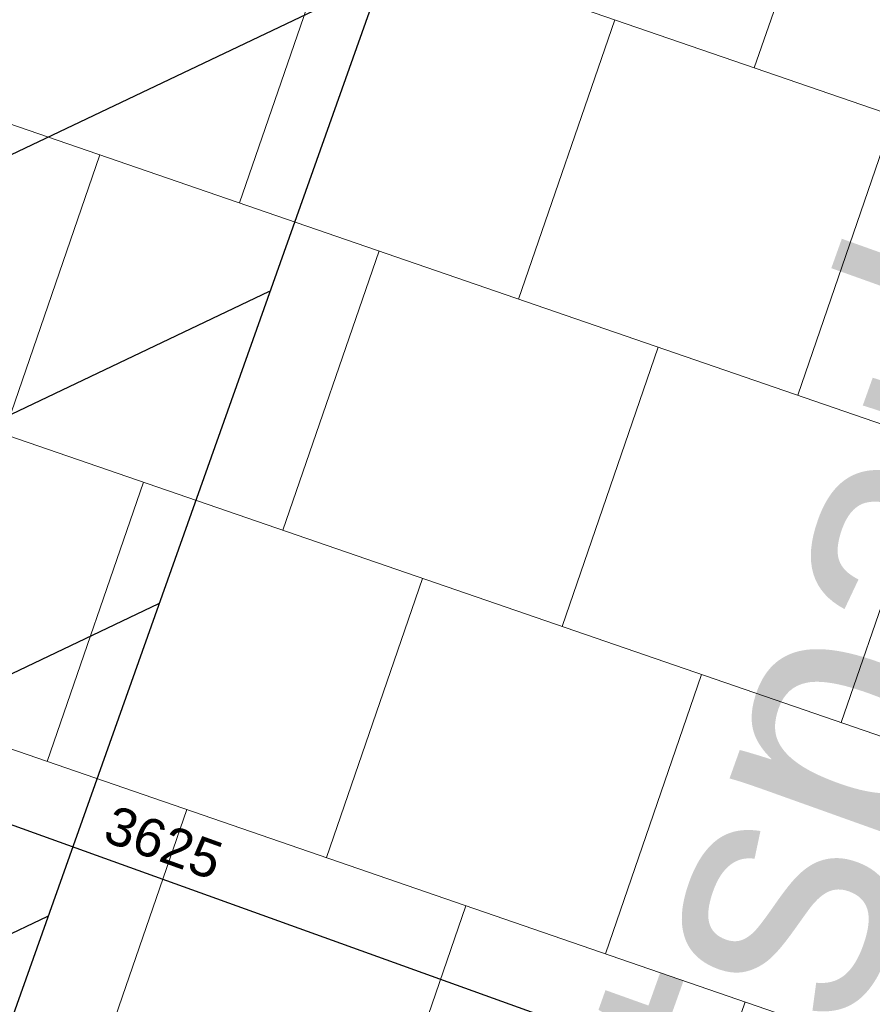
# Model space of a CAD drawing. Header units: metres. Extents: x 134157 to 138734, y 451157 to 455772.
# Tile 157 of 256: x 136406.36 to 136407.52, y 453388.56 to 453389.9. Entities that reach past the tile are written whole.
import ezdxf
from ezdxf import colors
from ezdxf.entities.mleader import LeaderData, LeaderLine
from ezdxf.math import Vec2, Vec3

# ---------------------------------------------------------------- set-up
doc = ezdxf.new("R2010")
doc.units = ezdxf.units.M
doc.layers.add('-DR-alg-hulplijnen', color=210, linetype='Continuous', plot=False)
doc.layers.add('-DR-alg-hulplijnen aandachtspunten', color=210, linetype='Continuous', plot=False)
doc.layers.add('-DR-alg-hulplijnen kantverharding asflast nieuwe fietsstraat', color=7, linetype='Continuous', true_color=0xff9429, plot=False)
doc.layers.add('-DR-nw-gr-arc-gras', color=7, linetype='Continuous', true_color=0xb5d5a4)
for name, color, linetype in [('-DR-nw-inr-fietsparkeren Tulip Traverse', 2, 'Continuous'), ('-DR-nw-txt bovengrondse infra', 2, 'Continuous'), ('-DR-nw-vh-kantverharding', 3, 'Continuous')]:
    doc.layers.add(name, color=color, linetype=linetype)
doc.layers.add('-DR-nw-vh-arc-asfalt fietsstraat rood', color=7, linetype='Continuous', lineweight=9, true_color=0xdfbfc7)
doc.layers.add('-DR-nw-vh-arc-sbs kf bruinrood rabat halfsteens', color=7, linetype='Continuous', lineweight=9, true_color=0xb88485)
doc.layers.add('-DR-nw-vh-arc-tegels 300x300x45', color=253, linetype='Continuous', lineweight=9)
doc.styles.add('2-5TXT', font='arial.ttf')
doc.styles.add('CE', font='txt', dxfattribs={"height": 1.8})
doc.styles.add('Drong', font='txt', dxfattribs={"height": 1.8})
doc.dimstyles.new('VELOPA-drukwerk', dxfattribs={"dimscale": 0, "dimtxt": 2.5, "dimasz": 2, "dimexe": 1, "dimexo": 1, "dimgap": 1, "dimtad": 1, "dimdec": 0, "dimdsep": 46, "dimtxsty": '2-5TXT', "dimcen": 8, "dimadec": 1, "dimazin": 0, "dimtfac": 1, "dimtdec": 0, "dimtmove": 0, "dimatfit": 3, "dimfxl": 1, "dimtolj": 1, "dimtzin": 0, "dimarcsym": 0})

# ---------------------------------------------------------------- blocks, each defined once
blk = doc.blocks.new('Tulip fietsenrek rail')
at = {"layer": '-DR-alg-hulplijnen'}
h = blk.add_hatch(dxfattribs=at)
h.set_pattern_fill('ANSI31', color=256, scale=100, angle=-90)
h.paths.add_polyline_path([(150, -1935), (150, -3635), (3150, -3635), (3150, -1935)])
blk.add_lwpolyline([(3150, -1935), (3150, -10), (150, -10), (150, -1935)], close=True, dxfattribs=at)
blk = doc.blocks.new('*D2327')
at = {"layer": '-DR-alg-hulplijnen', "color": 0, "lineweight": -2, "ltscale": 4, "transparency": 16777216}
for p, q in [((-20.7, 190), (-463.6, 190)), ((-442.9, 148.6), (-442.9, -3393.6)), ((-20.7, -3435), (-463.6, -3435))]:
    blk.add_line(p, q, dxfattribs=at)
at = {"layer": '-DR-alg-hulplijnen', "color": 0, "ltscale": 4, "transparency": 16777216}
for points in [[(-449.8, 148.6), (-435.9, 148.6), (-442.9, 190)], [(-449.8, -3393.6), (-435.9, -3393.6), (-442.9, -3435)]]:
    blk.add_solid(points, dxfattribs=at)
at = {"layer": 'Defpoints', "color": 0, "ltscale": 4, "transparency": 16777216}
for p in [(0, 190), (-442.9, -3435), (0, -3435)]:
    blk.add_point(p, dxfattribs=at)
at = {"layer": '-DR-alg-hulplijnen', "color": 0, "ltscale": 4, "transparency": 16777216, "insert": (-490, -1622.5), "char_height": 51.79, "attachment_point": 5, "rotation": 90, "style": '2-5TXT'}
blk.add_mtext('\\A1;3625', dxfattribs=at)
blk = doc.blocks.new('Tulip Traverse voetplaat eenzijdig')
at = {"layer": '-DR-alg-hulplijnen', "ltscale": 4}
dim = blk.add_linear_dim(base=(-442.9, -3435), p1=(0, 190), p2=(0, -3435), angle=90, dimstyle='VELOPA-drukwerk', override={"dimscale": 20.716723}, dxfattribs=at)
dim.commit()
dim.dimension.update_dxf_attribs({"geometry": '*D2327', "text_midpoint": (-490, -1622.5)})

msp = doc.modelspace()

# ---------------------------------------------------------------- hatches: boundary and pattern name
at = {"layer": '-DR-nw-gr-arc-gras', "transparency": 33554687}
h = msp.add_hatch(dxfattribs=at)
h.set_pattern_fill('AGR-BOLLEN', color=256, scale=0.1, pattern_type=2)
h.set_pattern_definition([(115.335625, (136419.71802, 453326.2367), (-0.223681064, -0.105903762), [0.06, -0.187485]), (205.335625, (136419.71802, 453326.2367), (0.105903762, -0.223681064), [0.06, -0.187485])])
edge = h.paths.add_edge_path()
edge.add_arc((-7000776.8095, 3043164.5676), 7592527.9974, 340.05675056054, 340.05722562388)
edge.add_line((136455.7816, 453494.2543), (136455.1236, 453494.4934))
edge.add_arc((380495.2224, 364992.5484), 259592.3036, 160.066656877, 160.080445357)
edge.add_line((136433.8323, 453435.7615), (136433.8135, 453435.7683))
edge.add_line((136433.8135, 453435.7683), (136432.1795, 453431.2551))
edge.add_line((136432.1795, 453431.2551), (136432.1983, 453431.2483))
edge.add_line((136432.1983, 453431.2483), (136431.6776, 453429.8696))
edge.add_line((136431.6776, 453429.8696), (136432.3364, 453429.6312))
edge.add_line((136432.3364, 453429.6312), (136434.3093, 453435.0766))
at = {"layer": '-DR-nw-vh-arc-asfalt fietsstraat rood', "transparency": 33554687}
h = msp.add_hatch(color=256, dxfattribs=at)
h.dxf.hatch_style = 1
h.paths.add_polyline_path([(136403.7367, 453366.3314), (136407.6878, 453364.907, -0.000637), (136419.7061, 453398.4672), (136415.7538, 453399.8883, 0.000636)])
at = {"layer": '-DR-nw-vh-arc-sbs kf bruinrood rabat halfsteens', "transparency": 33554687}
h = msp.add_hatch(color=256, dxfattribs=at)
h.dxf.hatch_style = 1
h.paths.add_polyline_path([(136403.7367, 453366.3314, -0.000636), (136415.7538, 453399.8883), (136415.3875, 453400.02), (136409.4669, 453383.5524), (136409.3658, 453383.2701), (136408.7253, 453381.4813), (136408.6243, 453381.1991), (136408.4559, 453380.7283), (136408.2876, 453380.2575), (136408.1193, 453379.7867), (136407.951, 453379.3158), (136407.7827, 453378.845), (136407.6144, 453378.3742), (136407.4461, 453377.9034), (136407.2777, 453377.4326), (136407.1094, 453376.9618), (136406.9411, 453376.4909), (136406.7728, 453376.0201), (136406.6045, 453375.5493), (136406.4362, 453375.0785), (136406.2679, 453374.6077), (136406.0995, 453374.1368), (136405.9312, 453373.666), (136405.7629, 453373.1952), (136405.5946, 453372.7244), (136405.4263, 453372.2536), (136405.258, 453371.7827), (136405.0897, 453371.3119), (136404.9213, 453370.8411), (136404.0865, 453368.502), (136403.3621, 453366.4665)])
at = {"layer": '-DR-nw-vh-arc-tegels 300x300x45'}
h = msp.add_hatch(dxfattribs=at)
h.set_pattern_fill('AVH-TEGEL_200X200_HALFST', color=256, scale=2, angle=71, pattern_type=2)
h.set_pattern_definition([(71, (0, 0), (-0.05887645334, 0.44332106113), [0.4, -0.4]), (161, (0, 0), (-0.13022726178, -0.37820743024), [])])
h.paths.add_polyline_path([(136407.308, 453384.6443), (136409.0973, 453384.0034), (136408.9961, 453383.721), (136409.2785, 453383.6198), (136409.0772, 453383.0641), (136408.5116, 453383.2576), (136407.9385, 453381.6571), (136400.7719, 453380.0515), (136401.6508, 453381.932), (136403.1422, 453386.1108), (136403.7154, 453385.9256), (136406.6054, 453394.0296), (136408.4236, 453393.3834), (136409.9358, 453392.8398), (136410.2179, 453392.739), (136407.4771, 453385.1148)])

# ---------------------------------------------------------------- linework, layer by layer
at = {"layer": '-DR-alg-hulplijnen kantverharding asflast nieuwe fietsstraat'}
for points in [[(136615.5575, 453953.7113), (136612.5988, 453946.9774), (136593.3968, 453893.9481), (136588.98, 453881.7567), (136586.9297, 453874.6505, -0.015888), (136585.9525, 453871.6277), (136586.3288, 453871.4915), (136577.7383, 453847.7674, 0.004102), (136569.5514, 453824.5651, -0.004267), (136561.0218, 453800.4169), (136429.6487, 453438.3572, 0.002152), (136389.0242, 453324.8767), (136377.1193, 453291.1651), (136363.7665, 453256.9101), (136359.0795, 453243.6376)], [(136615.5575, 453953.7113), (136612.5988, 453946.9774), (136593.3968, 453893.9481), (136588.98, 453881.7567), (136586.9297, 453874.6505, -0.015888), (136585.9525, 453871.6277), (136586.3288, 453871.4915), (136577.7383, 453847.7674, 0.004102), (136569.5514, 453824.5651, -0.004267), (136561.0218, 453800.4169), (136429.6487, 453438.3572, 0.002152), (136389.0242, 453324.8767), (136377.1193, 453291.1651), (136363.7665, 453256.9101), (136363.7281, 453256.8013)], [(136620.467, 453951.9335), (136618.8898, 453946.4661, -0.016644), (136617.8616, 453943.3012), (136595.3672, 453881.1792, -0.016644), (136594.1307, 453878.0896), (136591.8417, 453872.88, 0.011636), (136590.9555, 453870.7284), (136590.6052, 453869.7904), (136590.2291, 453869.9266), (136581.6874, 453846.3374, 0.004102), (136573.5235, 453823.2001, -0.004267), (136564.9699, 453798.9843), (136433.5968, 453436.9246, 0.002152), (136392.9845, 453323.4782), (136381.057, 453289.7028), (136367.7043, 453255.4478), (136363.0398, 453242.239)], [(136620.467, 453951.9335), (136618.8898, 453946.4661, -0.016644), (136617.8616, 453943.3012), (136595.3672, 453881.1792, -0.016644), (136594.1307, 453878.0896), (136591.8417, 453872.88, 0.011636), (136590.9555, 453870.7284), (136590.6052, 453869.7904), (136590.2291, 453869.9266), (136581.6874, 453846.3374, 0.004102), (136573.5235, 453823.2001, -0.004267), (136564.9699, 453798.9843), (136433.5968, 453436.9246, 0.002152), (136392.9845, 453323.4782), (136381.057, 453289.7028), (136367.7043, 453255.4478), (136367.6832, 453255.3879)]]:
    msp.add_lwpolyline(points, format="xyb", dxfattribs=at)
at = {"layer": '-DR-nw-vh-kantverharding'}
for points in [[(136359.0795, 453243.6376), (136363.7665, 453256.9101), (136377.1193, 453291.1651), (136389.0242, 453324.8767, -0.002152), (136429.6487, 453438.3572), (136561.0218, 453800.4169, 0.004267), (136569.5514, 453824.5651, -0.004102), (136577.7383, 453847.7674), (136586.3288, 453871.4915), (136585.9525, 453871.6277)], [(136363.7281, 453256.8013), (136363.7665, 453256.9101), (136377.1193, 453291.1651), (136389.0242, 453324.8767, -0.002152), (136429.6487, 453438.3572), (136561.0218, 453800.4169, 0.004267), (136569.5514, 453824.5651, -0.004102), (136577.7383, 453847.7674), (136586.3288, 453871.4915), (136585.9525, 453871.6277)], [(136363.0398, 453242.239), (136367.7043, 453255.4478), (136381.057, 453289.7028), (136392.9845, 453323.4782, -0.002152), (136433.5968, 453436.9246), (136564.9699, 453798.9843, 0.004267), (136573.5235, 453823.2001, -0.004102), (136581.6874, 453846.3374), (136590.2291, 453869.9266), (136590.6052, 453869.7904)], [(136367.6832, 453255.3879), (136367.7043, 453255.4478), (136381.057, 453289.7028), (136392.9845, 453323.4782, -0.002152), (136433.5968, 453436.9246), (136564.9699, 453798.9843, 0.004267), (136573.5235, 453823.2001, -0.004102), (136581.6874, 453846.3374), (136590.2291, 453869.9266), (136590.6052, 453869.7904)], [(136392.1877, 453320.0207), (136393.3616, 453323.345, -0.002152), (136433.9728, 453436.7882), (136565.3459, 453798.8479, 0.004267), (136573.9017, 453823.0701, -0.004102), (136582.0635, 453846.2012), (136590.469, 453869.4143)], [(136388.6453, 453325.0051, -0.002152), (136429.2727, 453438.4937), (136433.4882, 453450.1116)]]:
    msp.add_lwpolyline(points, format="xyb", dxfattribs=at)

# ---------------------------------------------------------------- block references
at = {"layer": '-DR-nw-inr-fietsparkeren Tulip Traverse'}
for name, p, xscale, yscale, zscale, rotation in [('Tulip fietsenrek rail', (136409.1601, 453390.6695), 0.0009999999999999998, 0.0009999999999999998, 0.0009999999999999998, 250.4383029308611), ('Tulip Traverse voetplaat eenzijdig', (136407.9189, 453387.7729), 0.001, 0.001, 0.001, 250.2240704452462)]:
    msp.add_blockref(name, p, dxfattribs=dict(at, xscale=xscale, yscale=yscale, zscale=zscale, rotation=rotation))

# ---------------------------------------------------------------- texts
at = {"layer": '-DR-nw-txt bovengrondse infra', "insert": (136406.8846, 453387.8865), "char_height": 0.36, "attachment_point": 1, "rotation": 70.3356, "style": 'Drong'}
msp.add_mtext_dynamic_manual_height_columns('Fietsparkeren', width=2.133583, gutter_width=1.8, heights=[0], dxfattribs=at)

# ---------------------------------------------------------------- leaders
at = {"layer": '-DR-alg-hulplijnen aandachtspunten'}
ml = msp.add_multileader_mtext('Standard', dxfattribs=at)
ml.set_content('Dient hier rekening gehouden te worden \\Peen doorgaande weg? e.e.a. afhankelijk van aansluitend ontwerp', color=7, style='CE')
ml.set_leader_properties(color=256, linetype='ByLayer', lineweight=-1)
ml.build(insert=Vec2(0, 0))
ml.multileader.update_dxf_attribs({"text_left_attachment_type": 5, "text_right_attachment_type": 5, "dogleg_length": 70.9046, "arrow_head_size": 0.5, "scale": 0.2})
ctx = ml.context
ctx.base_point, ctx.scale, ctx.char_height, ctx.arrow_head_size, ctx.landing_gap_size, ctx.plane_origin, ctx.plane_x_axis, ctx.plane_y_axis = Vec3(136388.3781, 453391.8835), 0.2, 0.8, 0.5, 0.04, Vec3(136401.8269, 453391.3514), Vec3(0.33651, 0.94168), Vec3(-0.94168, 0.33651)
ctx.left_attachment, ctx.right_attachment = 5, 5
notes = []
notes.append((ctx, [(1, (1, 1, 0), (136399.3171, 453422.4951), (-0.33651, -0.94168), 0.8587, [(0, [(136413.5196, 453427.3058)], 0, [])])]))
ctx.mtext.insert, ctx.mtext.text_direction, ctx.mtext.rotation, ctx.mtext.flow_direction = Vec3(136386.1398, 453392.7259), Vec3(0.33651, 0.94168), 1.227588, 5
ml = msp.add_multileader_mtext('Standard', dxfattribs=at)
ml.set_content("Dient hier ook nog rekening gehouden te worden \\Pmet het plaatsen van nieuw OC's ?", color=7, style='CE')
ml.set_leader_properties(color=256, linetype='ByLayer', lineweight=-1)
ml.build(insert=Vec2(0, 0))
ml.multileader.update_dxf_attribs({"text_left_attachment_type": 5, "text_right_attachment_type": 5, "dogleg_length": 70.9046, "arrow_head_size": 0.5, "scale": 0.2})
ctx = ml.context
ctx.base_point, ctx.scale, ctx.char_height, ctx.arrow_head_size, ctx.landing_gap_size, ctx.plane_origin, ctx.plane_x_axis, ctx.plane_y_axis = Vec3(136395.2806, 453388.4379), 0.2, 0.8, 0.5, 0.04, Vec3(136406.1632, 453380.7244), Vec3(0.33651, 0.94168), Vec3(-0.94168, 0.33651)
ctx.left_attachment, ctx.right_attachment = 5, 5
notes.append((ctx, [(1, (1, 1, 0), (136403.6534, 453411.8681), (-0.33651, -0.94168), 0.8587, [(0, [(136415.6728, 453415.4304)], 0, [])])]))
ctx.mtext.insert, ctx.mtext.text_direction, ctx.mtext.rotation, ctx.mtext.flow_direction = Vec3(136393.0512, 453389.277), Vec3(0.33651, 0.94168), 1.227588, 5
for ctx, leaders in notes:
    for number, flags, end, landing, length, lines in leaders:
        leader = LeaderData()
        leader.index, (leader.has_last_leader_line, leader.has_dogleg_vector, leader.attachment_direction) = number, flags
        leader.last_leader_point, leader.dogleg_vector, leader.dogleg_length = Vec3(end), Vec3(landing), length
        for number, points, colour, breaks in lines:
            line = LeaderLine()
            line.index, line.vertices, line.color, line.breaks = number, Vec3.list(points), colors.encode_raw_color(colour), breaks
            leader.lines.append(line)
        ctx.leaders.append(leader)

doc.saveas('drawing.dxf')
